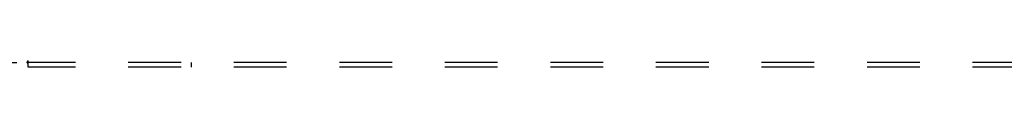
# Model space of a CAD drawing. Header units: inches. Extents: x 0 to 243, y 0 to 157.
# Tile 7 of 84: x 41.139 to 66.044, y 52.61 to 52.776. Entities that reach past the tile are written whole.
import ezdxf

# ---------------------------------------------------------------- set-up
doc = ezdxf.new("R2010")
doc.units = ezdxf.units.IN
doc.header["$LTSCALE"] = 13.348617
doc.header["$MEASUREMENT"] = 0
doc.linetypes.add('HIDDEN', pattern=[0.2, 0.1, -0.1])
doc.layers.add('SUBPANEL', color=7, linetype='CONTINUOUS')

msp = doc.modelspace()

# ---------------------------------------------------------------- linework, layer by layer
at = {"layer": 'SUBPANEL', "color": 8, "linetype": 'HIDDEN'}
for p, q in [((39.73, 52.735), (41.32, 52.735)), ((41.355, 52.697), (41.355, 52.776)), ((109.293, 52.735), (41.355, 52.735)), ((41.355, 52.61), (41.355, 52.697)), ((109.293, 52.61), (41.355, 52.61)), ((45.48, 52.735), (45.48, 52.61))]:
    msp.add_line(p, q, dxfattribs=at)
for points in [[(41.355, 52.776), (41.353, 52.776), (41.352, 52.775), (41.35, 52.774), (41.348, 52.773), (41.347, 52.772), (41.345, 52.771), (41.344, 52.769), (41.342, 52.768), (41.341, 52.766), (41.339, 52.765), (41.338, 52.763), (41.337, 52.761), (41.335, 52.759), (41.334, 52.757), (41.333, 52.755), (41.331, 52.752), (41.33, 52.75), (41.328, 52.748), (41.327, 52.745), (41.326, 52.743), (41.324, 52.741), (41.323, 52.739), (41.321, 52.737), (41.32, 52.735)], [(41.333, 52.722), (41.331, 52.724), (41.329, 52.726), (41.327, 52.728), (41.325, 52.73), (41.323, 52.732), (41.321, 52.734), (41.32, 52.735)], [(41.355, 52.697), (41.353, 52.699), (41.352, 52.702), (41.35, 52.704), (41.348, 52.706), (41.346, 52.708), (41.345, 52.71), (41.343, 52.712), (41.341, 52.713), (41.34, 52.715), (41.338, 52.717), (41.333, 52.722)]]:
    msp.add_lwpolyline(points, dxfattribs=at)

doc.saveas('drawing.dxf')
